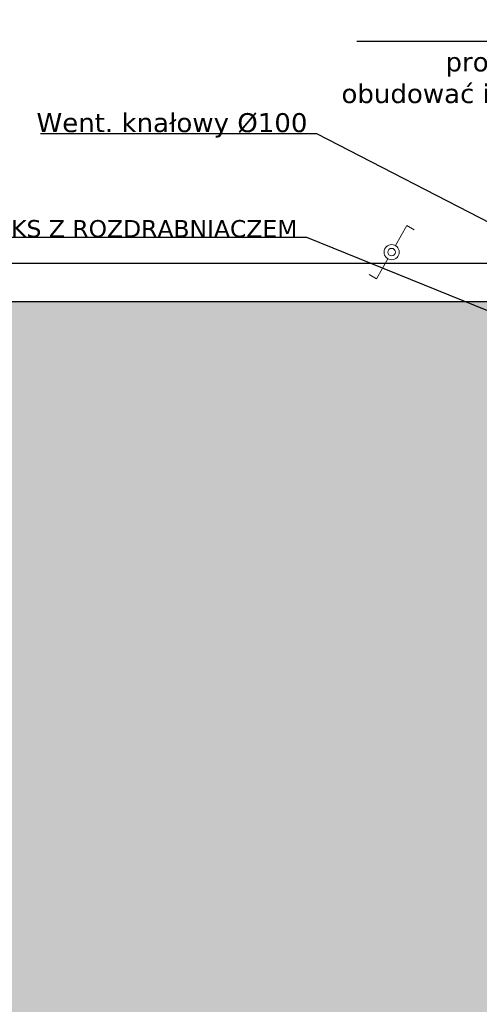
# Model space of a CAD drawing. Header units: centimetres. Extents: x -8592 to 21948, y -2033 to 10821.
# Tile 122 of 147: x 5465 to 5949, y -1253 to -216. Entities that reach past the tile are written whole.
import ezdxf
from ezdxf import colors
from ezdxf.entities.mleader import LeaderData, LeaderLine
from ezdxf.enums import TextEntityAlignment as Align
from ezdxf.math import Vec2, Vec3

# ---------------------------------------------------------------- set-up
doc = ezdxf.new("R2010")
doc.units = ezdxf.units.CM
doc.header["$LTSCALE"] = 10
doc.layers.get('0').update_dxf_attribs({"color": 254})
for name, color, linetype, lineweight in [('2DE_OBJ_L+', 1, 'Continuous', 18), ('obrys', 5, 'Continuous', 35), ('opis', 7, 'Continuous', 20), ('szraf', 253, 'Continuous', 15)]:
    doc.layers.add(name, color=color, linetype=linetype, lineweight=lineweight)
doc.styles.add('CP_ATTR', font='ARIAL.TTF')
doc.styles.get("Standard").update_dxf_attribs({"font": 'verdana.ttf'})

# ---------------------------------------------------------------- blocks, each defined once
blk = doc.blocks.new('CPEL_SPLAN_0032')
for p, q in [((0.4, 0.7), (0.099, 0.174)), ((0.4, 0.7), (0.594, 0.589)), ((-0.4, -0.7), (-0.099, -0.174)), ((-0.4, -0.7), (-0.594, -0.589))]:
    blk.add_line(p, q)
for radius in [0.2, 0.1]:
    blk.add_circle((0, 0), radius)
at = {"linetype": 'ByBlock', "style": 'CP_ATTR', "flags": 9}
for tag, p in [('NAME', (-0.092, -0.018)), ('GROUP', (-0.092, -0.018)), ('NUMBER', (-0.092, -0.018)), ('PRODUCER', (-0.092, -0.018)), ('ARTICLE', (-0.092, -0.018)), ('CHARACTER', (-0.092, -0.018)), ('VOLTAGE', (-0.092, -0.019)), ('WEIGHT', (-0.092, -0.018)), ('OTHER', (-0.092, -0.018)), ('PRODUCT-TYPE', (-0.092, -0.019)), ('ORDER-NO', (-0.092, -0.019)), ('POWER', (-0.092, -0.019))]:
    blk.add_attdef(tag, text='', height=0.00005, dxfattribs=at).set_placement(p, align=Align.MIDDLE_LEFT)

msp = doc.modelspace()

# ---------------------------------------------------------------- hatches: boundary and pattern name
at = {"layer": 'szraf', "transparency": 33554574}
h = msp.add_hatch(dxfattribs=at)
h.set_pattern_fill('ANGLE', color=253, scale=3)
h.set_pattern_definition([(0, (0, 0), (0, 20.955), [15.24, -5.715]), (90, (0, 0), (-20.955, 1e-15), [15.24, -5.715])])
h.paths.add_polyline_path([(5993.6, -1783.6), (5993.6, -512.7), (4694.2, -512.7), (4694.2, -1783.6)])

# ---------------------------------------------------------------- linework, layer by layer
at = {"layer": 'obrys', "color": 0, "lineweight": 30}
for points in [[(4655, -472.7), (4655, -1823.6), (6428.8, -1823.6), (6428.8, -472.7), (4655, -472.7)], [(4694.2, -512.7), (6389.6, -512.7), (6389.6, -1783.6), (4694.2, -1783.6), (4694.2, -512.7)]]:
    msp.add_lwpolyline(points, dxfattribs=at)

# ---------------------------------------------------------------- block references
at = {"layer": '2DE_OBJ_L+', "xscale": 40, "yscale": 40, "zscale": 40}
msp.add_blockref('CPEL_SPLAN_0032', (5856.7, -460.9), dxfattribs=at)

# ---------------------------------------------------------------- leaders
at = {"layer": 'opis', "linetype": 'Continuous'}
ml = msp.add_multileader_mtext('Standard', dxfattribs=at)
ml.set_content('{\\fVerdana|b0|i0|c238|p34;Rura spiro %%C100\\Pprowadzić 2m nad ziemią-\\Pobudować i wyk. w kolorze elwacji\\P }')
ml.set_leader_properties(linetype='ByLayer')
ml.build(insert=Vec2(0, 0))
ml.multileader.update_dxf_attribs({"text_right_attachment_type": 6})
ctx = ml.context
ctx.base_point, ctx.char_height, ctx.plane_origin = Vec3(5800.3, -228.1), 20, Vec3(6879.3, -568.2)
ctx.right_attachment, ctx.text_align_type = 6, 2
notes = []
notes.append((ctx, [(0, (1, 1, 0), (6284.6, -238.9), (-1, 0), 8, [(0, [(6360.1, -463.2)], 0, [])])]))
ctx.mtext.insert, ctx.mtext.alignment, ctx.mtext.flow_direction = Vec3(6274.6, -217.2), 3, 5
ml = msp.add_multileader_mtext('Standard', dxfattribs=at)
ml.set_content('{\\fVerdana|b0|i0|c238|p34;Went. knałowy %%C100\\P }')
ml.set_leader_properties(linetype='ByLayer')
ml.build(insert=Vec2(0, 0))
ml.multileader.update_dxf_attribs({"text_right_attachment_type": 6})
ctx = ml.context
ctx.base_point, ctx.char_height, ctx.plane_origin = Vec3(5480.3, -325.3), 20, Vec3(6169.6, -538.1)
ctx.right_attachment, ctx.text_align_type = 6, 2
notes.append((ctx, [(0, (1, 1, 0), (5778, -336.2), (-1, 0), 8, [(0, [(6169.6, -538.1)], 0, [])])]))
ctx.mtext.insert, ctx.mtext.alignment, ctx.mtext.flow_direction = Vec3(5768, -314.5), 3, 5
ml = msp.add_multileader_mtext('Standard', dxfattribs=at)
ml.set_content('{\\fVerdana|b0|i0|c238|p34;POMPA KS Z ROZDRABNIACZEM \\P }')
ml.set_leader_properties(linetype='ByLayer')
ml.build(insert=Vec2(0, 0))
ml.multileader.update_dxf_attribs({"text_right_attachment_type": 6})
ctx = ml.context
ctx.base_point, ctx.char_height, ctx.plane_origin = Vec3(5355.5, -436.3), 18, Vec3(6046.9, -558.9)
ctx.right_attachment, ctx.text_align_type = 6, 2
notes.append((ctx, [(0, (1, 1, 0), (5767.4, -445.5), (-1, 0), 8, [(0, [(6046.9, -558.9)], 0, [])])]))
ctx.mtext.insert, ctx.mtext.alignment, ctx.mtext.flow_direction = Vec3(5757.4, -427.1), 3, 5
for ctx, leaders in notes:
    for number, flags, end, landing, length, lines in leaders:
        leader = LeaderData()
        leader.index, (leader.has_last_leader_line, leader.has_dogleg_vector, leader.attachment_direction) = number, flags
        leader.last_leader_point, leader.dogleg_vector, leader.dogleg_length = Vec3(end), Vec3(landing), length
        for number, points, colour, breaks in lines:
            line = LeaderLine()
            line.index, line.vertices, line.color, line.breaks = number, Vec3.list(points), colors.encode_raw_color(colour), breaks
            leader.lines.append(line)
        ctx.leaders.append(leader)

doc.saveas('drawing.dxf')
